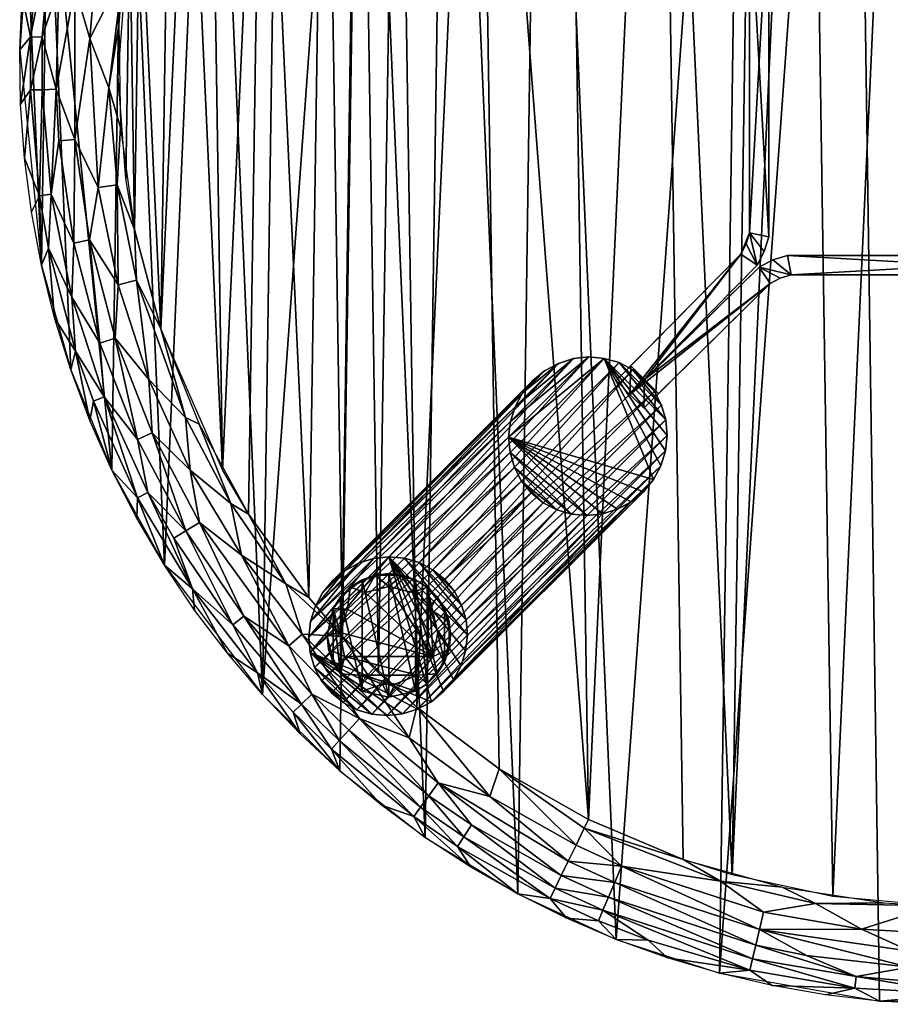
# Model space of a CAD drawing. Header units: inches. Extents: x -12 to 12, y -12 to 12.
# Tile 1 of 4: x -12 to -0.9, y -12 to 0.6. Entities that reach past the tile are written whole.
import ezdxf

# ---------------------------------------------------------------- set-up
doc = ezdxf.new("R2010")
doc.units = ezdxf.units.IN
for name, color, linetype in [('AFUTL-3-EDPL', 19, 'Continuous'), ('AFUTL-3-GDPL', 19, 'Continuous'), ('AFUTL-3-HWPT', 4, 'Continuous'), ('AFUTL-3-LGWD', 15, 'Continuous'), ('AFUTL-3-TPWD', 15, 'Continuous')]:
    doc.layers.add(name, color=color, linetype=linetype)

msp = doc.modelspace()

# ---------------------------------------------------------------- meshes
at = {"layer": 'AFUTL-3-EDPL'}
mesh = msp.add_polyface(dxfattribs=at)
corners = [(-11.334, 2.979, 17.482), (-11.31, 2.292, 17.297), (-11.599, 1.668, 17.482), (-11.105, 0.317, 17.018), (-10.863, -0.31, 16.931), (-10.997, -1.581, 17.018), (-10.997, 1.581, 17.018), (-10.466, 2.437, 16.902), (-10.685, 1.145, 16.902), (-10.975, 3.566, 17.297), (-11.498, 0.988, 17.297), (-11.714, 0.335, 17.482), (-10.353, 4.031, 17.018), (-10.336, 3.358, 16.931), (-10.745, 2.824, 17.018), (-11.286, 3.667, 17.692), (-11.455, 3.576, 17.973), (-11.23, 4.23, 17.973), (-11.862, 0.339, 17.692), (-11.969, 0.864, 17.973), (-11.746, 1.689, 17.692), (-11.899, 1.552, 17.973), (-11.63, 2.357, 17.692), (-11.642, 2.911, 17.973), (-11.535, -0.33, 17.297), (-9.885, 4.515, 16.931), (-10.781, 3.503, 17.141), (-11.989, -0.519, 17.973), (-11.999, 0.173, 17.973), (-11.79, 2.235, 17.973), (-11.11, 2.251, 17.141), (-11.294, 0.97, 17.141), (-10.92, 4.252, 17.482), (-11.294, -0.97, 17.141), (-11.714, -0.335, 17.482), (-11.862, -0.339, 17.692), (-10.311, 4.709, 17.141), (-10.735, 0.491, 16.902), (-10.715, -0.819, 16.902), (-10.298, 3.07, 16.902), (-9.848, 4.301, 16.902)]
mesh.append_faces([[corners[k] for k in face] for face in [(6, 8, 3), (11, 24, 34), (18, 11, 35), (35, 27, 18), (14, 7, 6), (20, 21, 22), (22, 2, 20)]], dxfattribs={"vtx0": -1, "vtx1": -1})
mesh.append_faces([[corners[k] for k in face] for face in [(0, 1, 2), (3, 4, 5), (0, 9, 1), (2, 10, 11), (12, 13, 14), (2, 1, 10), (18, 19, 20), (22, 23, 15), (11, 10, 24), (12, 25, 13), (26, 12, 14), (26, 14, 30), (30, 6, 31), (32, 9, 0), (18, 2, 11), (14, 13, 7), (22, 0, 2), (20, 2, 18), (15, 0, 22), (15, 32, 0), (24, 31, 33), (10, 30, 31), (10, 31, 24), (1, 26, 30), (1, 30, 10), (9, 26, 1), (9, 36, 26), (3, 8, 4)]], dxfattribs={"vtx0": -1, "vtx1": -1, "vtx2": -1})
mesh.append_faces([[corners[k] for k in face] for face in [(6, 7, 8), (15, 16, 17), (20, 19, 21), (18, 27, 28), (22, 29, 23), (31, 6, 3), (31, 3, 33), (30, 14, 6), (35, 11, 34), (13, 39, 7), (15, 23, 16), (22, 21, 29), (18, 28, 19)]], dxfattribs={"vtx0": -1, "vtx2": -1})
mesh.append_faces([[corners[k] for k in face] for face in [(37, 38, 4)]], dxfattribs={"vtx1": -1})
mesh.append_faces([[corners[k] for k in face] for face in [(40, 39, 13)]], dxfattribs={"vtx1": -1, "vtx2": -1})
mesh.append_faces([[corners[k] for k in face] for face in [(8, 37, 4)]], dxfattribs={"vtx2": -1})
mesh = msp.add_polyface(dxfattribs=at)
corners = [(-10.745, -2.824, 17.018), (-10.511, -2.763, 16.931), (-10.353, -4.031, 17.018), (-11.714, -0.335, 17.482), (-11.535, -0.33, 17.297), (-11.599, -1.668, 17.482), (-10.92, -4.252, 17.482), (-10.975, -3.566, 17.297), (-10.497, -4.794, 17.297), (-11.746, -1.689, 17.692), (-11.85, -1.894, 17.973), (-11.939, -1.208, 17.973), (-9.885, -4.515, 16.931), (-10.997, -1.581, 17.018), (-10.863, -0.31, 16.931), (-10.757, -1.547, 16.931), (-11.498, -0.988, 17.297), (-11.31, -2.292, 17.297), (-11.334, -2.979, 17.482), (-11.862, -0.339, 17.692), (-11.286, -3.667, 17.692), (-11.553, -3.245, 17.973), (-11.63, -2.357, 17.692), (-11.103, -4.552, 17.973), (-11.347, -3.905, 17.973), (-11.294, -0.97, 17.141), (-11.105, 0.317, 17.018), (-10.781, -3.503, 17.141), (-11.721, -2.574, 17.973), (-11.11, -2.251, 17.141), (-10.311, -4.709, 17.141), (-10.2, -3.383, 16.902), (-10.536, -2.117, 16.902), (-9.826, -5.185, 17.018), (-11.058, -4.305, 17.692), (-10.715, -0.819, 16.902), (-11.989, -0.519, 17.973), (-9.712, -4.599, 16.902), (-10.822, -5.184, 17.973)]
mesh.append_faces([[corners[k] for k in face] for face in [(5, 4, 16)]], dxfattribs={"vtx0": -1})
mesh.append_faces([[corners[k] for k in face] for face in [(3, 4, 5), (9, 5, 22), (22, 28, 9), (20, 6, 34), (34, 23, 20), (4, 25, 16)]], dxfattribs={"vtx0": -1, "vtx1": -1})
mesh.append_faces([[corners[k] for k in face] for face in [(0, 1, 2), (6, 7, 8), (2, 1, 12), (13, 14, 15), (18, 7, 6), (9, 11, 19), (20, 21, 22), (18, 17, 7), (27, 0, 2), (5, 17, 18), (22, 18, 20), (0, 15, 1), (25, 13, 29), (29, 0, 27), (27, 2, 30), (1, 31, 12), (15, 32, 1), (22, 5, 18), (20, 18, 6), (16, 25, 17), (17, 29, 7), (17, 25, 29), (8, 27, 30), (7, 29, 27), (7, 27, 8), (2, 12, 33), (30, 2, 33), (13, 15, 0), (29, 13, 0), (19, 3, 9), (14, 35, 15)]], dxfattribs={"vtx0": -1, "vtx1": -1, "vtx2": -1})
mesh.append_faces([[corners[k] for k in face] for face in [(9, 10, 11), (20, 23, 24), (22, 21, 28), (9, 3, 5), (1, 32, 31), (19, 11, 36), (9, 28, 10), (20, 24, 21), (12, 31, 37), (34, 38, 23)]], dxfattribs={"vtx0": -1, "vtx2": -1})
mesh.append_faces([[corners[k] for k in face] for face in [(5, 16, 17), (25, 26, 13), (35, 32, 15)]], dxfattribs={"vtx1": -1, "vtx2": -1})
mesh = msp.add_polyface(dxfattribs=at)
corners = [(-9.139, -7.047, 17.297), (-8.567, -7.423, 17.141), (-8.276, -8.043, 17.297), (-10.92, -4.252, 17.482), (-10.497, -4.794, 17.297), (-10.364, -5.469, 17.482), (-9.707, -5.854, 17.141), (-8.51, -8.27, 17.692), (-8.424, -8.546, 17.973), (-8.968, -7.771, 17.692), (-9.28, -7.156, 17.482), (-8.404, -8.167, 17.482), (-10.495, -5.538, 17.692), (-10.822, -5.184, 17.973), (-11.058, -4.305, 17.692), (-9.171, -6.271, 17.018), (-9.306, -5.612, 16.931), (-8.606, -6.636, 16.931), (-9.795, -6.698, 17.692), (-10.154, -6.395, 17.973), (-8.396, -7.275, 17.018), (-9.882, -5.959, 17.297), (-10.035, -6.051, 17.482), (-9.826, -5.185, 17.018), (-10.311, -4.709, 17.141), (-7.918, -9.017, 17.973), (-10.506, -5.799, 17.973), (-8.902, -8.047, 17.973), (-9.351, -7.52, 17.973), (-9.769, -6.969, 17.973), (-7.665, -8.351, 17.141), (-9.885, -4.515, 16.931), (-7.883, -7.304, 16.902), (-7.924, -8.634, 17.482), (-8.313, -6.809, 16.902), (-9.08, -5.747, 16.902), (-9.712, -4.599, 16.902), (-8.024, -8.743, 17.692)]
mesh.append_faces([[corners[k] for k in face] for face in [(18, 5, 22)]], dxfattribs={"vtx0": -1})
mesh.append_faces([[corners[k] for k in face] for face in [(7, 8, 9), (21, 6, 0), (9, 11, 7), (11, 2, 33), (5, 21, 22), (37, 25, 7), (7, 11, 37)]], dxfattribs={"vtx0": -1, "vtx1": -1})
mesh.append_faces([[corners[k] for k in face] for face in [(0, 1, 2), (3, 4, 5), (0, 6, 1), (9, 10, 11), (12, 13, 14), (15, 16, 17), (18, 19, 12), (15, 17, 20), (23, 16, 15), (21, 24, 6), (2, 1, 30), (24, 23, 6), (11, 0, 2), (9, 28, 18), (18, 10, 9), (12, 5, 18), (12, 3, 5), (23, 31, 16), (20, 17, 32), (14, 3, 12), (22, 21, 10), (5, 4, 21), (10, 0, 11), (4, 24, 21), (6, 15, 1), (6, 23, 15), (1, 15, 20), (1, 20, 30), (16, 35, 17), (31, 36, 16)]], dxfattribs={"vtx0": -1, "vtx1": -1, "vtx2": -1})
mesh.append_faces([[corners[k] for k in face] for face in [(7, 25, 8), (12, 26, 13), (9, 27, 28), (18, 29, 19), (10, 21, 0), (17, 34, 32), (17, 35, 34), (16, 36, 35), (12, 19, 26), (18, 28, 29), (9, 8, 27)]], dxfattribs={"vtx0": -1, "vtx2": -1})
mesh.append_faces([[corners[k] for k in face] for face in [(18, 22, 10)]], dxfattribs={"vtx1": -1, "vtx2": -1})
mesh = msp.add_polyface(dxfattribs=at)
corners = [(-6.663, -9.171, 17.141), (-7.033, -8.6, 17.018), (-6.006, -9.346, 17.018), (-5.237, -10.648, 17.692), (-4.619, -10.93, 17.692), (-5.028, -10.896, 17.973), (-4.906, -9.968, 17.018), (-5.885, -8.992, 16.902), (-4.8, -9.75, 16.931), (-5.647, -10.588, 17.973), (-6.416, -9.983, 17.692), (-6.975, -9.6, 17.692), (-6.828, -9.868, 17.973), (-7.385, -9.458, 17.973), (-6.935, -8.209, 16.902), (-8.024, -8.743, 17.692), (-7.803, -8.502, 17.297), (-7.665, -8.351, 17.141), (-6.783, -9.336, 17.297), (-5.172, -10.515, 17.482), (-6.239, -9.708, 17.297), (-5.095, -10.355, 17.297), (-7.883, -7.304, 16.902), (-6.888, -9.48, 17.482), (-6.336, -9.858, 17.482), (-6.248, -10.245, 17.973), (-5.005, -10.171, 17.141), (-4.325, -10.233, 17.018), (-8.396, -7.275, 17.018), (-4.562, -10.794, 17.482), (-4.492, -10.63, 17.297), (-4.413, -10.441, 17.141), (-7.924, -8.634, 17.482), (-4.392, -11.167, 17.973), (-8.404, -8.167, 17.482), (-8.276, -8.043, 17.297), (-7.918, -9.017, 17.973), (-4.747, -9.641, 16.902)]
mesh.append_faces([[corners[k] for k in face] for face in [(1, 14, 2), (16, 17, 18), (24, 20, 19), (32, 16, 23), (23, 18, 24), (10, 25, 11), (20, 0, 21), (11, 23, 10), (2, 7, 6), (35, 17, 16), (18, 0, 20)]], dxfattribs={"vtx0": -1, "vtx1": -1})
mesh.append_faces([[corners[k] for k in face] for face in [(6, 7, 8), (3, 9, 10), (11, 13, 15), (0, 2, 26), (28, 22, 1), (18, 17, 0), (15, 32, 11), (21, 0, 26), (17, 28, 1), (17, 1, 0), (10, 24, 3)]], dxfattribs={"vtx0": -1, "vtx1": -1, "vtx2": -1})
mesh.append_faces([[corners[k] for k in face] for face in [(0, 1, 2), (11, 12, 13), (19, 20, 21), (1, 22, 14), (23, 16, 18), (10, 9, 25), (29, 4, 3), (19, 21, 30), (26, 6, 27), (2, 14, 7), (4, 33, 5), (11, 32, 23), (3, 24, 19), (30, 29, 19), (21, 26, 31), (26, 2, 6), (15, 34, 32), (10, 23, 24), (3, 5, 9), (32, 35, 16), (24, 18, 20), (15, 13, 36), (11, 25, 12), (8, 7, 37)]], dxfattribs={"vtx0": -1, "vtx2": -1})
mesh.append_faces([[corners[k] for k in face] for face in [(3, 4, 5), (27, 6, 8), (30, 21, 31), (19, 29, 3), (31, 26, 27)]], dxfattribs={"vtx1": -1, "vtx2": -1})
mesh = msp.add_polyface(dxfattribs=at)
corners = [(-0.647, -11.317, 17.141), (-1.266, -11.037, 17.018), (0, -11.11, 17.018), (-2.567, -11.041, 17.141), (-4.325, -10.233, 17.018), (-2.516, -10.821, 17.018), (-4.562, -10.794, 17.482), (-2.688, -11.558, 17.692), (-3.988, -11.176, 17.692), (-1.353, -11.789, 17.692), (-1.036, -11.955, 17.973), (-1.723, -11.876, 17.973), (-0.328, -10.741, 16.902), (-4.492, -10.63, 17.297), (-4.413, -10.441, 17.141), (-2.614, -11.24, 17.297), (-2.405, -11.757, 17.973), (0.669, -11.699, 17.482), (0, -11.866, 17.692), (-0.669, -11.699, 17.482), (-1.853, -10.708, 16.931), (-2.277, -10.502, 16.902), (-0.982, -10.701, 16.902), (-3.062, -10.427, 16.931), (-3.741, -11.402, 17.973), (-1.336, -11.642, 17.482), (-2.654, -11.414, 17.482), (-0.659, -11.521, 17.297), (-1.968, -11.371, 17.297), (-3.078, -11.599, 17.973), (0.328, -10.741, 16.902), (-4.8, -9.75, 16.931), (0.647, -11.317, 17.141), (-0.346, -11.995, 17.973), (0.346, -11.995, 17.973), (-4.392, -11.167, 17.973), (0.659, -11.521, 17.297), (-3.538, -10.147, 16.902), (-4.619, -10.93, 17.692), (-4.747, -9.641, 16.902)]
mesh.append_faces([[corners[k] for k in face] for face in [(6, 7, 8), (20, 22, 12)]])
mesh.append_faces([[corners[k] for k in face] for face in [(20, 21, 22), (27, 25, 28), (26, 7, 6)]], dxfattribs={"vtx0": -1})
mesh.append_faces([[corners[k] for k in face] for face in [(1, 12, 2), (13, 14, 15), (7, 24, 8), (15, 26, 13), (28, 3, 27), (33, 18, 34), (25, 9, 26), (27, 0, 36), (14, 4, 3), (15, 3, 28), (8, 35, 38)]], dxfattribs={"vtx0": -1, "vtx1": -1})
mesh.append_faces([[corners[k] for k in face] for face in [(3, 4, 5), (9, 16, 7), (3, 1, 0), (4, 23, 5), (27, 17, 19), (4, 31, 23), (0, 2, 32), (18, 10, 9), (23, 21, 20), (25, 18, 9), (26, 9, 7), (3, 5, 1), (27, 3, 0), (5, 20, 1), (5, 23, 20), (31, 37, 23)]], dxfattribs={"vtx0": -1, "vtx1": -1, "vtx2": -1})
mesh.append_faces([[corners[k] for k in face] for face in [(0, 1, 2), (9, 10, 11), (17, 18, 19), (15, 25, 26), (7, 16, 29), (2, 12, 30), (15, 14, 3), (8, 24, 35), (1, 20, 12), (13, 26, 6), (27, 19, 25), (23, 37, 21), (18, 33, 10), (9, 11, 16), (7, 29, 24), (31, 39, 37)]], dxfattribs={"vtx0": -1, "vtx2": -1})
mesh.append_faces([[corners[k] for k in face] for face in [(19, 18, 25), (28, 25, 15)]], dxfattribs={"vtx1": -1})
mesh.append_faces([[corners[k] for k in face] for face in [(6, 8, 38)]], dxfattribs={"vtx2": -1})
at = {"layer": 'AFUTL-3-GDPL'}
mesh = msp.add_polyface(dxfattribs=at)
corners = [(-7.293, -6.505), (-7.858, -7.559, 0.531), (-6.727, -7.559, 0.531), (-8.002, -7.634), (-6.583, -6.951), (-6.583, -7.634), (-7.908, -6.802), (-7.371, -7.913, 0.531), (-7.293, -6.668, 0.531), (-7.634, -8.002), (-6.951, -8.002), (-7.82, -6.958, 0.531), (-6.765, -6.958, 0.531), (-7.293, -8.08, 0.177), (-6.802, -6.677), (-7.117, -6.525, 0.177), (-8.06, -7.468, 0.177), (-6.525, -7.468, 0.177), (-7.908, -7.784, 0.177), (-8.002, -6.951, 0.177), (-7.468, -6.525, 0.177), (-8.08, -7.293), (-7.634, -8.002, 0.177), (-7.784, -6.677, 0.177), (-6.951, -8.002, 0.177), (-6.677, -7.784, 0.177), (-6.677, -6.802, 0.177), (-6.525, -7.117, 0.177), (-7.66, -7.798, 0.531), (-6.925, -7.798, 0.531), (-7.594, -6.745, 0.531), (-7.293, -8.08), (-7.634, -6.583), (-6.505, -7.293), (-6.991, -6.745, 0.531), (-7.916, -7.253, 0.531), (-6.669, -7.253, 0.531), (-7.214, -7.913, 0.531), (-8.08, -7.293, 0.177), (-6.951, -6.583, 0.177), (-6.951, -6.583), (-6.802, -7.908), (-7.908, -7.784), (-8.002, -6.951), (-6.802, -7.908, 0.177), (-6.802, -6.677, 0.177)]
mesh.append_faces([[corners[k] for k in face] for face in [(23, 11, 30), (27, 36, 17), (24, 29, 37), (22, 28, 18), (39, 34, 45), (23, 30, 20), (18, 1, 16), (27, 12, 36), (22, 7, 28), (24, 37, 13), (26, 12, 27), (15, 40, 0), (8, 15, 20), (16, 3, 18), (17, 33, 27), (25, 41, 5), (19, 11, 23), (20, 32, 23), (15, 0, 20), (16, 21, 3), (13, 7, 22), (23, 6, 19), (23, 32, 6), (44, 41, 25), (17, 2, 25), (25, 5, 17), (26, 4, 14), (27, 4, 26), (27, 33, 4), (18, 28, 1), (20, 30, 8), (20, 0, 32), (17, 5, 33), (17, 36, 2), (13, 37, 7), (38, 21, 16), (39, 40, 15), (18, 3, 42), (19, 6, 43), (44, 29, 24), (26, 14, 45)]])
mesh.append_faces([[corners[k] for k in face] for face in [(25, 29, 44), (19, 35, 11), (19, 21, 38), (18, 9, 22), (43, 3, 21), (22, 31, 13), (13, 10, 24), (5, 4, 33), (34, 15, 8), (37, 28, 7), (16, 35, 38), (15, 34, 39), (39, 14, 40), (44, 10, 41), (45, 12, 26)]], dxfattribs={"vtx0": -1})
mesh.append_faces([[corners[k] for k in face] for face in [(32, 9, 6), (29, 28, 37), (41, 14, 5), (2, 1, 29), (0, 31, 32), (10, 40, 41), (6, 42, 43)]], dxfattribs={"vtx0": -1, "vtx1": -1})
mesh.append_faces([[corners[k] for k in face] for face in [(0, 10, 31), (10, 0, 40), (6, 9, 42), (5, 14, 4), (29, 1, 28), (2, 8, 30), (32, 31, 9), (2, 35, 1), (41, 40, 14), (43, 42, 3)]], dxfattribs={"vtx0": -1, "vtx2": -1})
mesh.append_faces([[corners[k] for k in face] for face in [(38, 35, 19), (45, 14, 39), (36, 12, 2), (24, 10, 44)]], dxfattribs={"vtx1": -1})
mesh.append_faces([[corners[k] for k in face] for face in [(30, 11, 2), (11, 35, 2), (12, 34, 2), (34, 8, 2)]], dxfattribs={"vtx1": -1, "vtx2": -1})
mesh.append_faces([[corners[k] for k in face] for face in [(13, 31, 10), (45, 34, 12), (18, 42, 9), (19, 43, 21), (25, 2, 29), (22, 9, 31), (16, 1, 35)]], dxfattribs={"vtx2": -1})
at = {"layer": 'AFUTL-3-HWPT'}
mesh = msp.add_polyface(dxfattribs=at)
corners = [(-4.031, -4.031, 16.902), (-2.598, 2.571, 16.902), (-2.598, -2.571, 15.652), (-2.598, 2.571, 15.652), (-4.207, 3.854, 16.902), (-2.449, -2.21, 16.902), (-4.219, -4.219, 15.652), (-4.395, 4.042, 15.652), (-2.806, 2.432, 15.652), (-2.694, -2.161, 15.652), (-2.694, 2.161, 16.902), (-2.694, -2.161, 16.902), (-4.207, -3.854, 16.902), (-4.031, 4.031, 16.902), (-2.449, 2.21, 15.652), (-2.598, -2.571, 16.902), (-2.449, -2.21, 15.652), (-2.449, 2.21, 16.902), (-4.219, 4.219, 15.652), (-4.395, -4.042, 15.652), (-2.806, -2.432, 15.652), (-2.694, 2.161, 15.652), (-2.806, 2.432, 16.902), (-2.806, -2.432, 16.902), (-2.505, 2.398, 15.652), (-2.505, 2.398, 16.902), (-2.505, -2.398, 15.652), (-2.505, -2.398, 16.902), (-2.736, 2.302, 15.652), (-2.736, 2.302, 16.902), (-2.736, -2.302, 15.652)]
mesh.append_faces([[corners[k] for k in face] for face in [(10, 9, 11), (5, 14, 17), (3, 13, 1), (4, 8, 22), (0, 2, 15), (20, 12, 23), (0, 23, 12), (22, 13, 4), (13, 7, 4), (25, 14, 24), (27, 2, 26), (18, 8, 7), (20, 6, 19), (6, 12, 19), (23, 30, 20), (22, 28, 29), (1, 24, 3), (5, 26, 16), (29, 21, 10)]], dxfattribs={"vtx0": -1})
mesh.append_faces([[corners[k] for k in face] for face in [(3, 8, 18), (16, 9, 14), (11, 5, 10), (15, 23, 0), (14, 21, 24), (2, 9, 26), (29, 1, 22), (11, 30, 23), (24, 21, 3), (26, 9, 16), (10, 1, 29)]], dxfattribs={"vtx0": -1, "vtx1": -1})
mesh.append_faces([[corners[k] for k in face] for face in [(14, 9, 21), (20, 2, 6), (10, 5, 17), (22, 1, 13), (11, 27, 5), (3, 21, 28), (15, 11, 23), (10, 17, 25), (11, 15, 27), (3, 28, 8), (2, 30, 9)]], dxfattribs={"vtx0": -1, "vtx2": -1})
mesh.append_faces([[corners[k] for k in face] for face in [(16, 14, 5), (21, 9, 10), (6, 2, 0), (19, 12, 20), (18, 13, 3), (7, 8, 4), (0, 12, 6), (27, 26, 5), (25, 24, 1), (18, 7, 13), (17, 14, 25), (15, 2, 27)]], dxfattribs={"vtx1": -1})
mesh.append_faces([[corners[k] for k in face] for face in [(25, 1, 10), (20, 30, 2)]], dxfattribs={"vtx1": -1, "vtx2": -1})
mesh.append_faces([[corners[k] for k in face] for face in [(29, 28, 21), (22, 8, 28), (11, 9, 30)]], dxfattribs={"vtx2": -1})
mesh = msp.add_polyface(dxfattribs=at)
corners = [(4.031, -4.031, 16.902), (-2.571, -2.598, 16.902), (2.571, -2.598, 15.652), (-2.571, -2.598, 15.652), (-3.854, -4.207, 16.902), (2.21, -2.449, 16.902), (4.219, -4.219, 15.652), (-4.042, -4.395, 15.652), (-2.432, -2.806, 15.652), (2.161, -2.694, 15.652), (-2.161, -2.694, 16.902), (2.161, -2.694, 16.902), (3.854, -4.207, 16.902), (-4.031, -4.031, 16.902), (-2.21, -2.449, 15.652), (2.571, -2.598, 16.902), (2.21, -2.449, 15.652), (-2.21, -2.449, 16.902), (-4.219, -4.219, 15.652), (4.042, -4.395, 15.652), (2.432, -2.806, 15.652), (-2.161, -2.694, 15.652), (-2.432, -2.806, 16.902), (2.432, -2.806, 16.902), (-2.398, -2.505, 15.652), (-2.398, -2.505, 16.902), (2.398, -2.505, 15.652), (2.398, -2.505, 16.902), (-2.302, -2.736, 15.652), (-2.302, -2.736, 16.902), (2.302, -2.736, 15.652)]
mesh.append_faces([[corners[k] for k in face] for face in [(10, 9, 11), (5, 14, 17), (3, 13, 1), (4, 8, 22), (0, 2, 15), (20, 12, 23), (0, 23, 12), (22, 13, 4), (13, 7, 4), (25, 14, 24), (27, 2, 26), (18, 8, 7), (20, 6, 19), (6, 12, 19), (23, 30, 20), (22, 28, 29), (1, 24, 3), (5, 26, 16), (29, 21, 10)]], dxfattribs={"vtx0": -1})
mesh.append_faces([[corners[k] for k in face] for face in [(3, 8, 18), (16, 9, 14), (11, 5, 10), (15, 23, 0), (14, 21, 24), (2, 9, 26), (29, 1, 22), (11, 30, 23), (24, 21, 3), (26, 9, 16), (10, 1, 29)]], dxfattribs={"vtx0": -1, "vtx1": -1})
mesh.append_faces([[corners[k] for k in face] for face in [(14, 9, 21), (20, 2, 6), (10, 5, 17), (22, 1, 13), (11, 27, 5), (3, 21, 28), (15, 11, 23), (10, 17, 25), (11, 15, 27), (3, 28, 8), (2, 30, 9)]], dxfattribs={"vtx0": -1, "vtx2": -1})
mesh.append_faces([[corners[k] for k in face] for face in [(16, 14, 5), (21, 9, 10), (6, 2, 0), (19, 12, 20), (18, 13, 3), (7, 8, 4), (0, 12, 6), (27, 26, 5), (25, 24, 1), (18, 7, 13), (17, 14, 25), (15, 2, 27)]], dxfattribs={"vtx1": -1})
mesh.append_faces([[corners[k] for k in face] for face in [(25, 1, 10), (20, 30, 2)]], dxfattribs={"vtx1": -1, "vtx2": -1})
mesh.append_faces([[corners[k] for k in face] for face in [(29, 28, 21), (22, 8, 28), (11, 9, 30)]], dxfattribs={"vtx2": -1})
at = {"layer": 'AFUTL-3-LGWD'}
mesh = msp.add_polyface(dxfattribs=at)
corners = [(-5.461, -4.046, 16.902), (-5.306, -3.919, 16.902), (-5.13, -3.824, 16.902), (-4.94, -3.764, 16.902), (-4.742, -3.742, 16.902), (-4.545, -3.76, 16.902), (-4.356, -3.815, 16.902), (-4.183, -3.907, 16.902), (-4.031, -4.031, 16.902), (-3.907, -4.183, 16.902), (-3.815, -4.356, 16.902), (-3.76, -4.545, 16.902), (-3.742, -4.742, 16.902), (-3.764, -4.94, 16.902), (-3.824, -5.13, 16.902), (-3.919, -5.306, 16.902), (-4.046, -5.461, 16.902), (-4.201, -5.588, 16.902), (-4.377, -5.683, 16.902), (-4.567, -5.743, 16.902), (-4.765, -5.765, 16.902), (-4.962, -5.747, 16.902), (-5.151, -5.692, 16.902), (-5.325, -5.601, 16.902), (-5.476, -5.476, 16.902), (-5.601, -5.325, 16.902), (-5.692, -5.151, 16.902), (-5.747, -4.962, 16.902), (-5.765, -4.765, 16.902), (-5.743, -4.567, 16.902), (-5.683, -4.377, 16.902), (-5.588, -4.201, 16.902), (-8.009, -6.595, 0.03), (-8.137, -6.75, 0.03), (-8.232, -6.926, 0.03), (-8.292, -7.116, 0.03), (-8.313, -7.313, 0.03), (-8.296, -7.51, 0.03), (-8.241, -7.7, 0.03), (-8.149, -7.873, 0.03), (-8.025, -8.025, 0.03), (-7.873, -8.149, 0.03), (-7.7, -8.241, 0.03), (-7.51, -8.296, 0.03), (-7.313, -8.313, 0.03), (-7.116, -8.292, 0.03), (-6.926, -8.232, 0.03), (-6.75, -8.137, 0.03), (-6.595, -8.009, 0.03), (-6.468, -7.855, 0.03), (-6.372, -7.679, 0.03), (-6.313, -7.489, 0.03), (-6.291, -7.291, 0.03), (-6.308, -7.094, 0.03), (-6.364, -6.905, 0.03), (-6.455, -6.731, 0.03), (-6.579, -6.579, 0.03), (-6.731, -6.455, 0.03), (-6.905, -6.364, 0.03), (-7.094, -6.308, 0.03), (-7.291, -6.291, 0.03), (-7.489, -6.313, 0.03), (-7.679, -6.372, 0.03), (-7.855, -6.468, 0.03)]
mesh.append_faces([[corners[k] for k in face] for face in [(0, 63, 32), (30, 33, 34), (28, 35, 36), (26, 37, 38), (24, 39, 40), (62, 1, 2), (60, 3, 4), (58, 5, 6), (56, 7, 8), (55, 10, 54), (53, 12, 52), (51, 14, 50), (49, 16, 48), (47, 18, 46), (45, 20, 44), (43, 22, 42), (23, 25, 24), (7, 9, 8), (55, 57, 56), (39, 41, 40)]], dxfattribs={"vtx0": -1})
mesh.append_faces([[corners[k] for k in face] for face in [(1, 63, 0), (31, 33, 30), (29, 35, 28), (27, 37, 26), (25, 39, 24), (63, 1, 62), (61, 3, 60), (59, 5, 58), (57, 7, 56), (56, 9, 55), (54, 11, 53), (52, 13, 51), (50, 15, 49), (48, 17, 47), (46, 19, 45), (44, 21, 43), (42, 23, 41), (1, 31, 2), (2, 30, 3), (3, 29, 4), (4, 28, 5), (27, 20, 28), (20, 27, 21), (21, 26, 22), (22, 25, 23), (5, 11, 6), (6, 10, 7), (33, 63, 34), (34, 62, 35), (35, 61, 36), (36, 60, 37), (59, 52, 60), (52, 59, 53), (53, 58, 54), (54, 57, 55), (37, 43, 38), (38, 42, 39)]], dxfattribs={"vtx0": -1, "vtx1": -1})
mesh.append_faces([[corners[k] for k in face] for face in [(5, 28, 15), (37, 60, 47)]], dxfattribs={"vtx0": -1, "vtx1": -1, "vtx2": -1})
mesh.append_faces([[corners[k] for k in face] for face in [(31, 32, 33), (29, 34, 35), (27, 36, 37), (25, 38, 39), (61, 2, 3), (59, 4, 5), (57, 6, 7), (55, 9, 10), (53, 11, 12), (51, 13, 14), (49, 15, 16), (47, 17, 18), (45, 19, 20), (43, 21, 22), (41, 23, 24), (2, 31, 30), (3, 30, 29), (4, 29, 28), (5, 15, 14), (28, 20, 19), (28, 19, 18), (21, 27, 26), (22, 26, 25), (28, 17, 16), (28, 16, 15), (5, 13, 12), (5, 12, 11), (6, 11, 10), (7, 10, 9), (34, 63, 62), (35, 62, 61), (36, 61, 60), (37, 47, 46), (60, 52, 51), (60, 51, 50), (53, 59, 58), (54, 58, 57), (60, 49, 48), (60, 48, 47), (37, 45, 44), (37, 44, 43), (38, 43, 42), (39, 42, 41)]], dxfattribs={"vtx0": -1, "vtx2": -1})
mesh.append_faces([[corners[k] for k in face] for face in [(0, 32, 31), (30, 34, 29), (28, 36, 27), (26, 38, 25), (62, 2, 61), (60, 4, 59), (58, 6, 57), (0, 31, 1), (32, 63, 33)]], dxfattribs={"vtx1": -1})
mesh.append_faces([[corners[k] for k in face] for face in [(18, 17, 28), (14, 13, 5), (50, 49, 60), (46, 45, 37)]], dxfattribs={"vtx1": -1, "vtx2": -1})
mesh.append_faces([[corners[k] for k in face] for face in [(24, 40, 41), (56, 8, 9), (54, 10, 11), (52, 12, 13), (50, 14, 15), (48, 16, 17), (46, 18, 19), (44, 20, 21), (42, 22, 23)]], dxfattribs={"vtx2": -1})
at = {"layer": 'AFUTL-3-TPWD'}
mesh = msp.add_polyface(dxfattribs=at)
corners = [(-11.999, 0.173, 17.973), (4.392, -11.167, 17.973), (2.742, 11.682, 17.973), (2.913, -10.344, 16.902), (3.846, 10.034, 16.902), (-10.745, -0.164, 16.902), (10.745, -0.164, 16.902), (-5.039, 9.492, 16.902), (-4.392, -11.167, 17.973), (10.822, -5.184, 17.973), (11.899, 1.552, 17.973), (8.901, 6.021, 16.902), (-2.913, -10.344, 16.902), (-8.901, 6.021, 16.902), (-9.414, -5.183, 16.902), (9.414, -5.183, 16.902), (-10.822, -5.184, 17.973), (-10.668, 5.494, 17.973), (-2.742, 11.682, 17.973), (10.668, 5.494, 17.973), (0.655, 10.726, 16.902), (-8.902, -8.047, 17.973), (8.902, -8.047, 17.973), (8.667, 8.3, 17.973), (-8.667, 8.3, 17.973), (1.036, -11.955, 17.973), (-7.883, -7.304, 16.902), (7.883, -7.304, 16.902), (0.328, -10.741, 16.902), (-2.596, 10.428, 16.902), (-5.34, 10.746, 17.973), (5.34, 10.746, 17.973), (11.721, -2.574, 17.973), (-11.721, -2.574, 17.973), (-6.828, -9.868, 17.973), (6.828, -9.868, 17.973), (-10.536, -2.117, 16.902), (10.536, -2.117, 16.902), (-9.848, 4.301, 16.902), (9.848, 4.301, 16.902), (10.595, 1.794, 16.902), (-10.595, 1.794, 16.902), (4.747, -9.641, 16.902), (-4.747, -9.641, 16.902), (-1.036, -11.955, 17.973), (11.989, -0.519, 17.973), (5.039, 9.492, 16.902), (2.596, 10.428, 16.902), (5.885, -8.992, 16.902), (-5.885, -8.992, 16.902), (-6.156, 8.808, 16.902), (6.156, 8.808, 16.902), (-10.2, -3.383, 16.902), (10.2, -3.383, 16.902), (-0.655, 10.726, 16.902), (-1.632, -10.621, 16.902), (-3.846, 10.034, 16.902), (6.935, -8.209, 16.902), (-6.935, -8.209, 16.902), (1.632, -10.621, 16.902), (-7.182, 7.993, 16.902), (7.182, 7.993, 16.902), (-11.899, 1.552, 17.973), (-3.078, -11.599, 17.973), (3.078, -11.599, 17.973), (11.347, -3.905, 17.973), (-11.347, -3.905, 17.973), (11.642, 2.911, 17.973), (-11.642, 2.911, 17.973), (-6.54, 10.061, 17.973), (6.54, 10.061, 17.973), (-9.564, 7.248, 17.973), (9.564, 7.248, 17.973), (1.38, 11.92, 17.973), (-1.38, 11.92, 17.973), (0, 12, 17.973), (-7.654, 9.242, 17.973), (7.654, 9.242, 17.973), (7.918, -9.017, 17.973), (-7.918, -9.017, 17.973), (-10.154, -6.395, 17.973), (10.154, -6.395, 17.973), (5.647, -10.588, 17.973), (-5.647, -10.588, 17.973), (-0.328, -10.741, 16.902), (3.538, -10.147, 16.902), (-3.538, -10.147, 16.902), (-9.08, -5.747, 16.902), (9.08, -5.747, 16.902), (-7.656, 7.541, 16.902), (7.656, 7.541, 16.902), (-10.092, 3.693, 16.902), (10.092, 3.693, 16.902), (-8.102, 7.06, 16.902), (8.102, 7.06, 16.902), (10.645, -1.47, 16.902), (-10.645, -1.47, 16.902), (8.313, -6.809, 16.902), (-8.313, -6.809, 16.902), (1.956, 10.567, 16.902), (-1.956, 10.567, 16.902), (10.466, 2.437, 16.902), (-10.466, 2.437, 16.902), (-7.423, -7.771, 16.902), (7.423, -7.771, 16.902), (9.567, 4.893, 16.902), (-9.567, 4.893, 16.902)]
mesh.append_faces([[corners[k] for k in face] for face in [(41, 96, 5), (51, 4, 46), (33, 62, 0), (35, 1, 82)]], dxfattribs={"vtx0": -1})
mesh.append_faces([[corners[k] for k in face] for face in [(83, 69, 34), (57, 4, 104), (54, 55, 100), (44, 74, 63), (77, 1, 23), (45, 1, 32), (101, 4, 92), (93, 98, 13), (15, 4, 53), (75, 25, 73), (19, 1, 67), (21, 71, 80), (81, 1, 22), (72, 1, 19), (97, 4, 88), (59, 99, 3), (56, 43, 7), (2, 1, 31), (32, 1, 65), (66, 68, 33), (79, 76, 21), (22, 1, 78), (91, 52, 102), (95, 4, 6), (13, 14, 106), (105, 4, 11), (6, 4, 40), (85, 4, 42), (25, 74, 44), (10, 1, 45), (11, 4, 94), (42, 4, 48), (7, 43, 50), (53, 4, 37), (20, 28, 54), (29, 12, 56), (48, 4, 57), (28, 20, 59), (50, 58, 60), (61, 4, 51), (63, 18, 8), (65, 1, 9), (16, 68, 66), (67, 1, 10), (31, 1, 70), (23, 1, 72), (73, 64, 2), (74, 25, 75), (70, 1, 77), (78, 1, 35), (34, 76, 79), (80, 17, 16), (9, 1, 81), (8, 30, 83), (3, 4, 85), (88, 4, 15), (60, 103, 89), (90, 4, 61), (38, 52, 91), (92, 4, 39), (89, 26, 93), (94, 4, 90), (37, 4, 95), (27, 4, 97), (100, 12, 29), (40, 4, 101), (102, 36, 41), (104, 4, 27), (39, 4, 105), (106, 14, 38)]], dxfattribs={"vtx0": -1, "vtx1": -1})
mesh.append_faces([[corners[k] for k in face] for face in [(60, 58, 103), (54, 84, 55), (38, 14, 52), (21, 76, 24), (16, 17, 68), (59, 20, 99), (80, 71, 17), (73, 25, 64), (13, 98, 87), (8, 18, 30), (56, 86, 43), (3, 47, 4), (50, 43, 49), (102, 52, 36), (100, 55, 12), (50, 49, 58), (2, 64, 1), (33, 68, 62), (83, 30, 69), (21, 24, 71), (63, 74, 18), (34, 69, 76), (54, 28, 84), (56, 12, 86), (13, 87, 14), (41, 36, 96), (93, 26, 98), (3, 99, 47), (89, 103, 26)]], dxfattribs={"vtx0": -1, "vtx2": -1})

doc.saveas('drawing.dxf')
